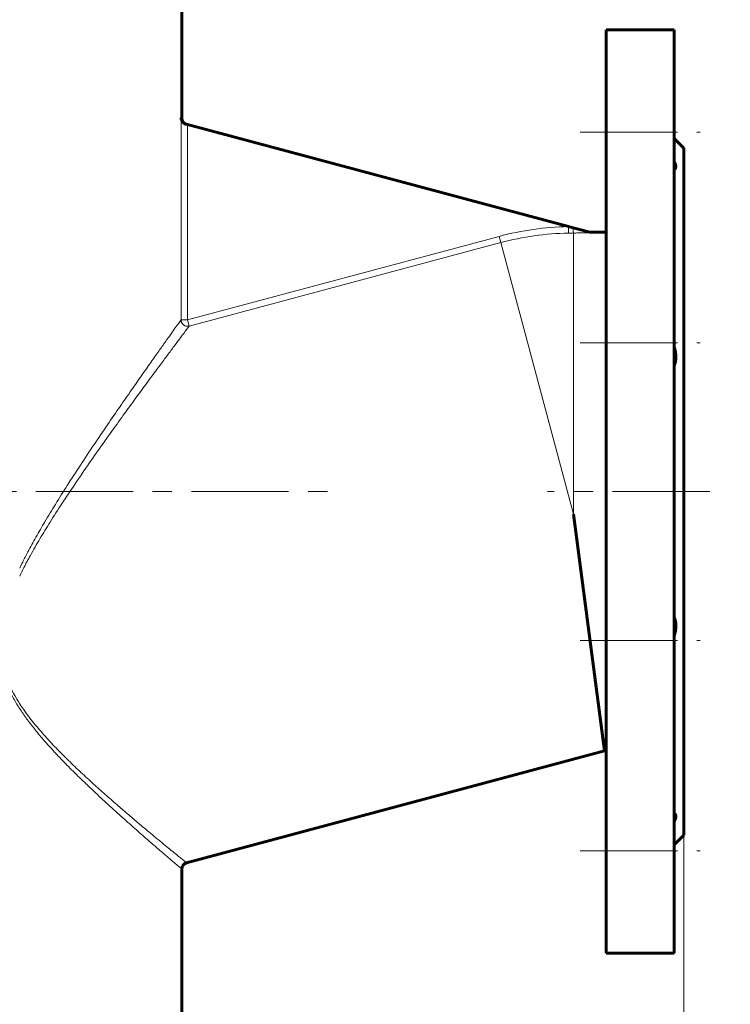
# Model space of a CAD drawing. Header units: millimetres. Extents: x 0 to 594, y 0 to 420.
# Tile 5 of 34: x 160 to 215, y 165 to 241. Entities that reach past the tile are written whole.
import ezdxf

# ---------------------------------------------------------------- set-up
doc = ezdxf.new("R2010")
doc.units = ezdxf.units.MM
for name, pattern in [('K5LT_AXLED', [12, 7.5, -1.5, 1.5, -1.5]), ('K5LT_BASIC', [0]), ('K5LT_THIN', [0])]:
    doc.linetypes.add(name, pattern=pattern)
doc.layers.add('Системный слой', color=7, linetype='Continuous')
doc.layers.add('Системный слой (1)', color=7, linetype='Continuous', true_color=0x6c6c6c)
doc.styles.add('KDIMTEXTSTYLE', font='txt', dxfattribs={"width": 0.96, "oblique": 15, "height": 5})
doc.styles.add('KTEXTSTYLE', font='txt', dxfattribs={"width": 0.96, "height": 5})
doc.dimstyles.new('KDIMSTYLE (0.25)', dxfattribs={"dimtxt": 5, "dimasz": 1, "dimexe": 2, "dimexo": 0, "dimgap": 1, "dimtad": 1, "dimlfac": 4, "dimtxsty": 'KDIMTEXTSTYLE', "dimsah": 1, "dimcen": 0, "dimdle": 1, "dimadec": 0, "dimazin": 0, "dimtfac": 0.667, "dimtmove": 0, "dimatfit": 3, "dimfxl": 1, "dimtvp": 1, "dimtolj": 1, "dimtzin": 0, "dimarcsym": 0})

# ---------------------------------------------------------------- blocks, each defined once
blk = doc.blocks.new('U4')
at = {"layer": 'Системный слой (1)', "color": 143, "linetype": 'K5LT_BASIC', "lineweight": 60, "true_color": 0x33acca}
for p, q in [((172.416, 232.975), (172.416, 241.407)), ((172.416, 150.157), (172.416, 175.029))]:
    blk.add_line(p, q, dxfattribs=at)
blk = doc.blocks.new('D0')
at = {"layer": 'Системный слой (1)'}
for points in [[(95.666, 121.299), (96.166, 121.957), (91.166, 121.299), (96.166, 120.641)], [(206.166, 120.641), (211.166, 121.299), (206.166, 121.957), (206.666, 121.299)]]:
    blk.add_hatch(color=7, dxfattribs=at).paths.add_polyline_path(points)
at = {"layer": 'Системный слой (1)', "color": 7, "linetype": 'K5LT_THIN', "lineweight": 18, "true_color": 0xffffff}
for p, q in [((91.166, 177.657), (91.166, 119.299)), ((211.166, 177.657), (211.166, 119.299)), ((91.166, 121.299), (96.166, 121.957)), ((96.166, 121.957), (95.666, 121.299)), ((206.666, 121.299), (206.166, 121.957)), ((206.166, 121.957), (211.166, 121.299)), ((96.166, 120.641), (91.166, 121.299)), ((91.166, 121.299), (211.166, 121.299)), ((95.666, 121.299), (96.166, 120.641)), ((211.166, 121.299), (206.166, 120.641)), ((206.166, 120.641), (206.666, 121.299))]:
    blk.add_line(p, q, dxfattribs=at)
blk.add_wipeout([(145.56, 122.299), (145.56, 129.681), (156.324, 129.681), (156.324, 122.299)]).dxf.layer = 'Системный слой (1)'
at = {"layer": 'Системный слой (1)', "color": 7, "insert": (145.56, 128.886), "char_height": 5, "attachment_point": 1, "style": 'KTEXTSTYLE'}
blk.add_mtext('\\fArial|b0|c204|p34;\\H5.0;\\W1.000;\\Q15;\\fGOST Type AU|b0|i0|c204|p34;\\Q15;\\W0.960;480', dxfattribs=at)
blk = doc.blocks.new('KDIMARROW_01')
at = {"layer": 'Системный слой'}
blk.add_hatch(color=0, dxfattribs=at).paths.add_polyline_path([(-5, -0.658), (0, 0), (-5, 0.658), (-4.5, 0)])
at = {"layer": 'Системный слой', "color": 0, "linetype": 'K5LT_THIN', "lineweight": 18}
for p, q in [((-4.5, 0), (-5, 0.658)), ((-5, 0.658), (0, 0)), ((0, 0), (-5, -0.658)), ((-5, -0.658), (-4.5, 0))]:
    blk.add_line(p, q, dxfattribs=at)
at = {"layer": 'Системный слой (1)', "color": 0, "linetype": 'K5LT_THIN', "lineweight": 18}
blk.add_line((151.166, 204.157), (150.916, 204.157), dxfattribs=at)
blk = doc.blocks.new('D10')
at = {"layer": 'Системный слой (1)'}
for points in [[(349.499, 207.834), (354.309, 209.348), (349.271, 209.131), (349.877, 208.569)], [(300.253, 199.182), (299.647, 199.744), (300.025, 200.479), (295.215, 198.965)]]:
    blk.add_hatch(color=7, dxfattribs=at).paths.add_polyline_path(points)
at = {"layer": 'Системный слой (1)', "color": 7, "linetype": 'K5LT_THIN', "lineweight": 18, "true_color": 0xffffff}
for p, q in [((354.309, 209.348), (365.736, 211.355)), ((365.736, 211.355), (384.256, 211.355)), ((295.215, 198.965), (354.309, 209.348)), ((349.271, 209.131), (354.309, 209.348)), ((349.877, 208.569), (349.271, 209.131)), ((354.309, 209.348), (349.499, 207.834)), ((349.499, 207.834), (349.877, 208.569)), ((295.215, 198.965), (300.025, 200.479)), ((300.025, 200.479), (299.647, 199.744)), ((300.253, 199.182), (295.215, 198.965)), ((299.647, 199.744), (300.253, 199.182))]:
    blk.add_line(p, q, dxfattribs=at)
blk.add_wipeout([(367.736, 212.355), (367.736, 219.737), (381.675, 219.737), (381.675, 212.355)]).dxf.layer = 'Системный слой (1)'
at = {"layer": 'Системный слой (1)', "color": 7, "char_height": 5, "attachment_point": 1, "style": 'KTEXTSTYLE'}
for s, insert in [('\\fArial|b0|c204|p34;\\H5.0;\\W1.000;\\Q15;\\fGOST Type AU|b0|i0|c204|p34;\\Q15;\\W0.960;⌀', (367.736, 218.943)), ('\\fArial|b0|c204|p34;\\H5.0;\\W1.000;\\Q15;\\fGOST Type AU|b0|i0|c204|p34;\\Q15;\\W0.960;240', (371.043, 218.943))]:
    blk.add_mtext(s, dxfattribs=dict(at, insert=insert))

msp = doc.modelspace()

# ---------------------------------------------------------------- linework, layer by layer
at = {"layer": 'Системный слой (1)', "color": 143, "linetype": 'K5LT_BASIC', "lineweight": 60, "true_color": 0x33acca}
for p, q in [((210.4159, 239.7816), (205.1659, 239.7816)), ((205.1659, 239.7816), (205.1659, 168.5316)), ((210.4159, 239.7816), (210.4159, 168.5316)), ((172.8642, 232.4716), (172.763, 232.4987)), ((202.2487, 224.5981), (172.8642, 232.4716)), ((210.4159, 231.4066), (211.1659, 230.6566)), ((211.1659, 230.6566), (211.1659, 177.6566)), ((202.2487, 224.5981), (202.6186, 224.499)), ((202.6186, 224.499), (203.8963, 224.1566)), ((203.8963, 224.1566), (205.1659, 224.1566)), ((203.8963, 224.1566), (203.8963, 224.121)), ((202.6463, 202.4066), (205.049, 184.1566)), ((172.7865, 175.5119), (205.049, 184.1566)), ((205.049, 184.1566), (205.1659, 184.1566)), ((210.4159, 176.9066), (211.1659, 177.6566)), ((210.4159, 168.5316), (205.1659, 168.5316))]:
    msp.add_line(p, q, dxfattribs=at)
at = {"layer": 'Системный слой (1)', "color": 7, "linetype": 'K5LT_THIN', "lineweight": 18, "true_color": 0xffffff}
for p, q in [((172.3653, 217.4045), (172.3653, 232.9893)), ((172.3653, 232.9893), (172.4159, 232.9754)), ((172.8642, 217.4045), (172.8642, 232.4716)), ((202.2576, 224.0995), (202.2487, 224.5981)), ((172.8642, 217.4045), (196.9018, 223.8454)), ((172.9932, 216.9228), (197.0309, 223.3637)), ((197.0309, 223.3637), (196.9018, 223.8454)), ((197.0309, 223.3637), (202.6463, 202.4066)), ((202.6463, 224.1038), (202.6463, 202.4066)), ((172.3653, 217.4045), (172.8642, 217.4045)), ((172.9932, 216.9228), (172.8642, 217.4045))]:
    msp.add_line(p, q, dxfattribs=at)
at = {"layer": 'Системный слой (1)', "color": 30, "linetype": 'K5LT_AXLED', "lineweight": 18, "true_color": 0xff8000}
for p, q in [((203.1659, 231.873), (212.4159, 231.873)), ((203.1659, 215.6371), (212.4159, 215.6371)), ((89.1659, 204.1566), (184.4159, 204.1566)), ((213.1659, 204.1566), (200.6463, 204.1566)), ((203.1659, 192.6761), (212.4159, 192.6761))]:
    msp.add_line(p, q, dxfattribs=at)
at = {"layer": 'Системный слой (1)', "color": 143, "linetype": 'K5LT_BASIC', "lineweight": 60, "true_color": 0x33acca}
for centre, start, end in [((172.9159, 232.9754), 180, 255), ((172.9159, 175.0289), 105, 180)]:
    msp.add_arc(centre, 0.5, start, end, dxfattribs=at)
at = {"layer": 'Системный слой (1)', "color": 7, "linetype": 'K5LT_THIN', "lineweight": 18, "true_color": 0xffffff}
for radius in [22.195, 21.6964]:
    msp.add_arc((202.6463, 202.4066), radius, 91.026569, 105, dxfattribs=at)
msp.add_ellipse((202.6463, 224.6025), major_axis=(0.0021, -0.5), ratio=0.057595, start_param=4.9207142, end_param=6.2103966, dxfattribs=at)
at = {"layer": 'Системный слой (1)', "color": 143, "linetype": 'K5LT_BASIC', "lineweight": 60, "true_color": 0x33acca}
for points, knots in [([(172.763, 232.4987), (172.7302, 232.5075), (172.675, 232.5285), (172.6188, 232.5612), (172.5743, 232.5928), (172.5409, 232.621), (172.5059, 232.6569), (172.4762, 232.6925), (172.4458, 232.7363), (172.4174, 232.788), (172.3867, 232.862), (172.3708, 232.9302), (172.3661, 232.9783), (172.3653, 232.9893)], [0, 0, 0, 0, 1.7548443, 3.1317874, 3.6146632, 4.8864651, 5.7117515, 6.6773267, 7.7860662, 9.141113, 10.5705981, 13.2196918, 14, 14, 14, 14]), ([(210.4159, 229.0157), (210.4382, 229.0237), (210.4723, 229.0427), (210.5073, 229.0815), (210.5291, 229.1253), (210.5412, 229.1799), (210.5417, 229.2433), (210.5321, 229.3121), (210.5133, 229.3896), (210.478, 229.4928), (210.4401, 229.578), (210.4159, 229.6273)], [0, 0, 0, 0, 1.6712796, 2.8989485, 4.0189482, 5.2636026, 6.6169262, 7.6702704, 8.7467746, 10.1920982, 12, 12, 12, 12]), ([(210.4159, 213.842), (210.4382, 213.8987), (210.4723, 214.0017), (210.5048, 214.1431), (210.5257, 214.2717), (210.5391, 214.4086), (210.5425, 214.5588), (210.5359, 214.7062), (210.5234, 214.8294), (210.5023, 214.9709), (210.4699, 215.1295), (210.4353, 215.2557), (210.4159, 215.3185)], [0, 0, 0, 0, 1.8105529, 3.1405276, 4.0415844, 5.3538819, 6.7944948, 7.9264514, 9.0842667, 9.8680385, 11.4326716, 13, 13, 13, 13]), ([(210.4159, 192.9947), (210.4382, 193.0669), (210.4723, 193.1935), (210.5048, 193.3575), (210.5257, 193.5006), (210.5391, 193.6468), (210.5425, 193.7993), (210.5359, 193.9422), (210.5234, 194.0567), (210.5023, 194.1835), (210.4699, 194.3197), (210.4353, 194.4219), (210.4159, 194.4712)], [0, 0, 0, 0, 1.8105529, 3.1405276, 4.0415844, 5.3538819, 6.7944948, 7.9264514, 9.0842667, 9.8680385, 11.4326716, 13, 13, 13, 13]), ([(210.4159, 178.6859), (210.4382, 178.7313), (210.4723, 178.8074), (210.5048, 178.8979), (210.5257, 178.9716), (210.5391, 179.0415), (210.5425, 179.107), (210.5359, 179.1616), (210.5218, 179.2053), (210.4968, 179.2461), (210.4616, 179.2772), (210.4304, 179.2923), (210.4159, 179.2975)], [0, 0, 0, 0, 1.8105529, 3.1405276, 4.0415844, 5.3538819, 6.7944948, 7.9264514, 9.0842667, 10.25917, 11.8243765, 13, 13, 13, 13])]:
    msp.add_open_spline(points, degree=3, knots=knots, dxfattribs=at)
at = {"layer": 'Системный слой (1)', "color": 7, "linetype": 'K5LT_THIN', "lineweight": 18, "true_color": 0xffffff}
for points, knots in [([(202.6463, 224.1038), (202.7629, 224.1043), (202.9615, 224.1055), (203.2255, 224.108), (203.4258, 224.1106), (203.5859, 224.1133), (203.6971, 224.1155), (203.7689, 224.1173), (203.8122, 224.1184), (203.8537, 224.1196), (203.8817, 224.1205), (203.8963, 224.121)], [0, 0, 0, 0, 3.3646811, 5.732892, 7.6126416, 9.135057, 10.3389673, 10.8091752, 11.1977308, 11.5804343, 12, 12, 12, 12]), ([(172.3653, 217.4045), (172.3275, 217.3515), (172.2138, 217.1925), (171.9438, 216.8143), (171.5956, 216.3259), (171.1676, 215.7242), (170.6448, 214.9873), (170.0322, 214.1206), (169.3286, 213.1208), (168.5334, 211.9839), (167.6482, 210.7084), (166.6803, 209.2994), (165.6544, 207.7852), (164.6153, 206.2228), (163.6161, 204.6836), (162.7002, 203.2284), (161.8903, 201.8918), (161.1804, 200.6651), (160.6095, 199.6218), (160.1974, 198.821), (159.9915, 198.4003), (159.9159, 198.2426)], [0, 0, 0, 0, 1.1793827, 2.2747879, 3.2882826, 4.3785204, 5.5075357, 6.6893209, 7.9336115, 9.2421802, 10.6256988, 12.0837038, 13.5943602, 15.1019781, 16.5338102, 17.8413876, 19.0081734, 20.034269, 20.9817711, 21.6204169, 22, 22, 22, 22]), ([(172.9932, 216.9228), (172.9634, 216.915), (172.9188, 216.9077), (172.8578, 216.9061), (172.8091, 216.9092), (172.7537, 216.9185), (172.6943, 216.9361), (172.6315, 216.9638), (172.5763, 216.9981), (172.5257, 217.0394), (172.4821, 217.0846), (172.4423, 217.1387), (172.412, 217.1944), (172.3915, 217.2457), (172.3791, 217.2893), (172.3687, 217.3409), (172.3655, 217.3788), (172.3653, 217.4045)], [0, 0, 0, 0, 1.8327257, 2.6700037, 3.6140732, 4.7205963, 5.9937065, 7.2706859, 8.7740795, 9.8242377, 11.1326752, 12.4784604, 13.7871105, 14.8790866, 15.750139, 16.4716835, 18, 18, 18, 18]), ([(172.9932, 216.9228), (172.9542, 216.8708), (172.8399, 216.7184), (172.5732, 216.3626), (172.2402, 215.9176), (171.8277, 215.3653), (171.3208, 214.6849), (170.7192, 213.8748), (170.0301, 212.943), (169.249, 211.8808), (168.3762, 210.6857), (167.4123, 209.3534), (166.3712, 207.8964), (165.2861, 206.352), (164.2124, 204.7887), (163.1998, 203.2697), (162.2939, 201.8579), (161.478, 200.5244), (160.8062, 199.3577), (160.2894, 198.3914), (160.0227, 197.8571), (159.9159, 197.6356)], [0, 0, 0, 0, 1.1595397, 2.1800476, 3.1263156, 4.1306466, 5.2189578, 6.3396381, 7.5227738, 8.76483, 10.0802517, 11.4713685, 12.9376062, 14.441102, 15.9172373, 17.2890988, 18.5468586, 19.6338241, 20.714953, 21.4718036, 22, 22, 22, 22]), ([(158.2989, 191.6566), (158.3226, 191.4011), (158.3929, 190.9139), (158.5719, 190.1831), (158.8261, 189.4452), (159.1773, 188.6616), (159.6098, 187.877), (160.1134, 187.0937), (160.6724, 186.3206), (161.3058, 185.5238), (162.0159, 184.6973), (162.8145, 183.8256), (163.7083, 182.901), (164.7008, 181.9197), (165.7785, 180.8932), (166.9043, 179.853), (168.0184, 178.8479), (169.0577, 177.9271), (169.9759, 177.1245), (170.7503, 176.4541), (171.3754, 175.9168), (171.8494, 175.5114), (172.1795, 175.23), (172.3732, 175.0653), (172.4159, 175.0289), (172.4159, 175.0289)], [0, 0, 0, 0, 0.6041616, 1.1592861, 1.7762937, 2.4547026, 3.2084302, 3.9339199, 4.7195456, 5.554568, 6.4688514, 7.4740621, 8.5977574, 9.854569, 11.2576056, 12.7899611, 14.398598, 16.0182843, 17.6009818, 19.1274235, 20.5969775, 22.0193514, 23.3721687, 24.6958847, 26, 26, 26, 26]), ([(158.4638, 191.6566), (158.4702, 191.5878), (158.4949, 191.3592), (158.5515, 191.0003), (158.6876, 190.3876), (158.9123, 189.6969), (159.2585, 188.9214), (159.6741, 188.1574), (160.2509, 187.2669), (161.0137, 186.2656), (161.9038, 185.2333), (162.8415, 184.2375), (163.8021, 183.2806), (164.7647, 182.366), (165.7126, 181.4971), (166.6317, 180.6773), (167.5105, 179.9099), (168.3397, 179.1978), (169.1115, 178.5437), (169.8194, 177.95), (170.4585, 177.4186), (171.0246, 176.951), (171.5148, 176.5484), (171.9269, 176.2113), (172.2596, 175.94), (172.5125, 175.7343), (172.6856, 175.5938), (172.7708, 175.5246), (172.7866, 175.5119), (172.7865, 175.5119)], [0, 0, 0, 0, 0.1922392, 0.6404304, 1.0131154, 1.9417575, 2.6701959, 3.3986427, 4.3987212, 5.6883135, 7.0203755, 8.3830194, 9.7650044, 11.1561633, 12.5481218, 13.934193, 15.3090035, 16.6685628, 18.0099294, 19.3311434, 20.631044, 21.9092654, 23.1660446, 24.4021481, 25.6190184, 26.8183044, 28.0020081, 29.1723665, 30, 30, 30, 30])]:
    msp.add_open_spline(points, degree=3, knots=knots, dxfattribs=at)
msp.add_open_spline([(202.2576, 224.0995), (202.3874, 224.1018), (202.517, 224.1033), (202.6463, 224.1038)], degree=3, dxfattribs=at)

# ---------------------------------------------------------------- block references
at = {"layer": 'Системный слой (1)'}
msp.add_blockref('U4', (0, 0), dxfattribs=at)

# ---------------------------------------------------------------- next in the draw order: dimensions: what is measured, and where the dimension line sits
at = {"layer": 'Системный слой (1)', "color": 7}
dim = msp.add_diameter_dim_2p(p1=(206.5722, 183.392), p2=(442.9518, 224.9212), dimstyle='KDIMSTYLE (0.25)', override={"dimtih": 1, "dimtoh": 1, "dimpost": '\\fGOST Type AU|b0|c204|p34;\\H5.0;\\W0.960;\\Q15;<>', "dimblk1": 'KDIMARROW_01', "dimblk2": 'KDIMARROW_01', "dimclrt": 7, "dimtol": 1, "dimtp": 0, "dimtm": 0, "dimtdec": 5, "dimtmove": 1, "dimatfit": 2, "dimtolj": 1}, dxfattribs=at)
dim.commit()
dim.dimension.update_dxf_attribs({"geometry": 'D10', "text_midpoint": (367.7356, 211.3552), "dimtype": 163})
dim = msp.add_linear_dim(base=(91.1659, 121.2988), p1=(211.1659, 177.6566), p2=(91.1659, 177.6566), dimstyle='KDIMSTYLE (0.25)', override={"dimexo": 0, "dimpost": '\\fGOST Type AU|b0|c204|p34;\\H5.0;\\W0.960;\\Q15;<>', "dimblk1": 'KDIMARROW_01', "dimblk2": 'KDIMARROW_01', "dimse1": 0, "dimse2": 0, "dimclrt": 7, "dimtol": 1, "dimtp": 0, "dimtm": 0, "dimtdec": 5, "dimtolj": 1}, dxfattribs=at)
dim.commit()
dim.dimension.update_dxf_attribs({"geometry": 'D0', "text_midpoint": (151.1659, 121.2988), "dimtype": 160})

# ---------------------------------------------------------------- next in the draw order: linework, layer by layer
at = {"layer": 'Системный слой (1)', "color": 30, "linetype": 'K5LT_AXLED', "lineweight": 18, "true_color": 0xff8000}
msp.add_line((203.1659, 176.4402), (212.4159, 176.4402), dxfattribs=at)

doc.saveas('drawing.dxf')
